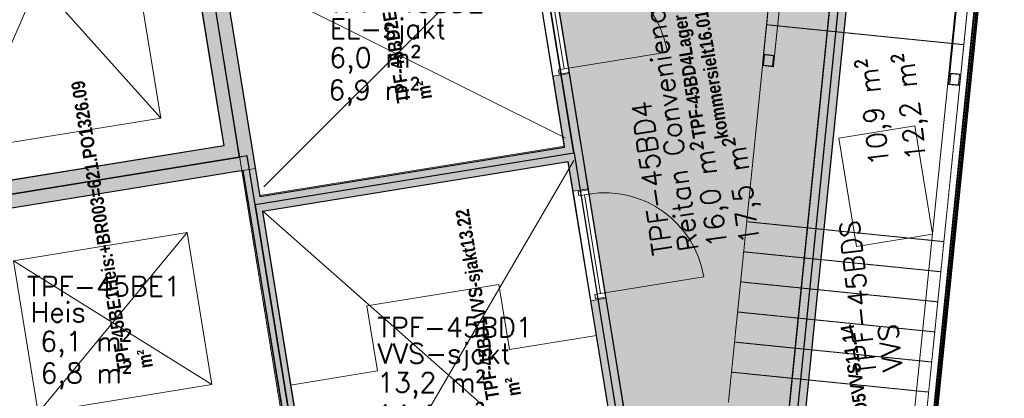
# Model space of a CAD drawing. Header units: millimetres. Extents: x 344773 to 395309, y 816588 to 874127.
# Tile 10 of 25: x 369502 to 378446, y 835334 to 838777. Entities that reach past the tile are written whole.
import ezdxf
from ezdxf.enums import TextEntityAlignment as Align

# ---------------------------------------------------------------- set-up
doc = ezdxf.new("R2010")
doc.units = ezdxf.units.MM
doc.linetypes.add('System - Akser', pattern=[7.2, 4.8, -0.8, 0.8, -0.8])
doc.linetypes.add('Tett stipplet', pattern=[1.2, 0.6, -0.6])
for name, color, linetype, lineweight in [('0-1', 7, 'Continuous', 5), ('A-AREA-BNDY', 1, 'Continuous', 5), ('A-AREA-IDEN', 2, 'Continuous', 5), ('A-DETL-THIN', 151, 'Continuous', 5), ('A-DOOR-1', 50, 'Continuous', 5), ('A-DOOR-2', 7, 'Continuous', 5), ('A-DOOR-FRAM-1', 10, 'Continuous', 9), ('A-FLOR-1', 8, 'Continuous', 5), ('A-GLAZ-CURT', 52, 'Continuous', 5), ('A-GLAZ-CURT-1', 10, 'Continuous', 9), ('A-GLAZ-CURT-2', 7, 'Continuous', 5), ('A-WALL-1', 7, 'Continuous', 5), ('A-WALL-PATT-1', 7, 'Continuous', 5), ('A862-NA', 7, 'Continuous', 5), ('A862-NR', 255, 'Continuous', 5), ('I-WALL-1', 10, 'Continuous', 9), ('I-WALL-2', 7, 'Continuous', 5), ('Q-SPCQ-1', 7, 'Continuous', 5), ('S-BEAM-2', 7, 'Continuous', 5), ('S-GRID-1', 1, 'System - Akser', 5), ('S-STRS-MBND-1', 7, 'Tett stipplet', 5)]:
    doc.layers.add(name, color=color, linetype=linetype, lineweight=lineweight)
doc.layers.add('A200-18', color=7, linetype='Continuous', lineweight=5, true_color=0x758c9b)
for name, color, linetype in [('A861 soner', 7, 'Continuous'), ('A862-B-RLin', 1, 'Continuous'), ('A862-B-T', 1, 'Continuous'), ('A862-N-T', 4, 'Continuous')]:
    doc.layers.add(name, color=color, linetype=linetype)
doc.layers.add('A862-N-RLin', color=7, linetype='Continuous', plot=False)
doc.styles.add('Arial Narrow_B', font='ARIALNB.TTF', dxfattribs={"height": 122.891104})
doc.styles.add('ROMANS', font='ROMANS.SHX')

# ---------------------------------------------------------------- blocks, each defined once
blk = doc.blocks.new('Arkiv_0.975_234', base_point=(302896.2, 40813.4))
at = {"linetype": 'Continuous', "flags": 1}
for tag in ['floor_f', 'ROOM_WALLS_SURF', 'ROOM_DOORS_SURF', 'ROOM_WINDS_SURF', 'ROOM_BASELEV', 'ROOM_HEIGHT', 'ROOM_NET_AREA', 'ROOM_REDUCED_AREA', 'ROOM_CALC_AREA', 'ROOM_VOLUME']:
    blk.add_attdef(tag, text='', height=2000, dxfattribs=at).set_placement((302896.2, 39780.3), align=Align.BOTTOM_LEFT)
at = {"layer": 'A862-B-T', "linetype": 'Continuous'}
blk.add_attdef('Bruttoareal', text='', height=2000, dxfattribs=at).set_placement((302896.2, 39780.3), align=Align.BOTTOM_LEFT)
at = {"layer": 'A862-N-T', "color": 2}
blk.add_attdef('Nettoareal', text='', height=125, dxfattribs=at).set_placement((302614.3, 40514.5), align=Align.BOTTOM_LEFT)
at = {"layer": 'A862-NA', "color": 1}
blk.add_attdef('ROOM_NAME', text='', height=125, dxfattribs=at).set_placement((302614.3, 40702), align=Align.BOTTOM_LEFT)
at = {"layer": 'A862-NR'}
blk.add_attdef('ROOM_NUMBER', text='', height=125, dxfattribs=at).set_placement((302614.3, 40889.5), align=Align.BOTTOM_LEFT)
blk = doc.blocks.new('A200 - Slagdør - Enfløyet - A244 - DI_LSO - 0990 x 2190 mm-23850886-ENBR-80052-AA1-TOF-200-0002_2D')
at = {"layer": 'A-DOOR-1'}
for p, q in [((369.7, 985), (369.7, 75)), ((-540.3, 75), (-540.3, 35)), ((369.7, 75), (-540.3, 75)), ((-540.3, 35), (369.7, 35)), ((369.7, 75), (369.7, -17)), ((369.7, 35), (369.7, 75))]:
    blk.add_line(p, q, dxfattribs=at)
blk.add_arc((369.7, 75), 910, 90, 180, dxfattribs=at)
at = {"layer": 'A-DOOR-2'}
blk.add_line((-540.3, 75), (-540.3, -17), dxfattribs=at)
at = {"layer": 'A-DOOR-FRAM-1'}
for p, q in [((-580.3, -17), (-580.3, 75)), ((-580.3, 75), (-540.3, 75)), ((369.7, 75), (409.7, 75)), ((409.7, 75), (409.7, -17)), ((-540.3, -17), (-580.3, -17)), ((409.7, -17), (369.7, -17))]:
    blk.add_line(p, q, dxfattribs=at)
blk = doc.blocks.new('A200 - Slagdør - Enfløyet - A244 - DI_LSO - 0990 x 2190 mm-24373955-ENBR-80052-AA1-TOF-200-0002_2D')
at = {"layer": 'A-DOOR-1'}
for p, q in [((369.7, 978.8), (369.7, 68.7)), ((-540.3, 68.7), (-540.3, 28.8)), ((369.7, 68.7), (-540.3, 68.7)), ((-540.3, 28.8), (369.7, 28.8)), ((369.7, 68.7), (369.7, -23.2)), ((369.7, 28.8), (369.7, 68.7))]:
    blk.add_line(p, q, dxfattribs=at)
blk.add_arc((369.7, 68.7), 910, 90, 180, dxfattribs=at)
at = {"layer": 'A-DOOR-2'}
blk.add_line((-540.3, 68.7), (-540.3, -23.2), dxfattribs=at)
at = {"layer": 'A-DOOR-FRAM-1'}
for p, q in [((-580.3, -23.2), (-580.3, 68.7)), ((-580.3, 68.7), (-540.3, 68.7)), ((369.7, 68.7), (409.7, 68.7)), ((409.7, 68.7), (409.7, -23.2)), ((-540.3, -23.2), (-580.3, -23.2)), ((409.7, -23.2), (369.7, -23.2))]:
    blk.add_line(p, q, dxfattribs=at)
blk = doc.blocks.new('System Panel - A246-M02 - Metallrist tilluft hovedpaviljong-30282679-ENBR-80052-AA1-TOF-200-0002_2D')
at = {"layer": 'A-GLAZ-CURT'}
blk.add_hatch(color=256, dxfattribs=at).paths.add_polyline_path([(450, -10), (450, 20), (-450, 20), (-450, -10)], flags=0)
at = {"layer": 'A-GLAZ-CURT-1'}
for p, q in [((450, 20), (-450, 20)), ((-450, 20), (-450, -10)), ((450, -10), (450, 20)), ((-450, -10), (450, -10))]:
    blk.add_line(p, q, dxfattribs=at)
blk = doc.blocks.new('System Panel - A246-M02 - Metallrist tilluft hovedpaviljong-30282680-ENBR-80052-AA1-TOF-200-0002_2D')
at = {"layer": 'A-GLAZ-CURT'}
blk.add_hatch(color=256, dxfattribs=at).paths.add_polyline_path([(450, -10), (450, 20), (-450, 20), (-450, -10)], flags=0)
at = {"layer": 'A-GLAZ-CURT-1'}
for p, q in [((450, 20), (-450, 20)), ((-450, 20), (-450, -10)), ((450, -10), (450, 20)), ((-450, -10), (450, -10))]:
    blk.add_line(p, q, dxfattribs=at)
blk = doc.blocks.new('System Panel - A246-M02 - Metallrist tilluft hovedpaviljong-30282672-ENBR-80052-AA1-TOF-200-0002_2D')
at = {"layer": 'A-GLAZ-CURT'}
blk.add_hatch(color=256, dxfattribs=at).paths.add_polyline_path([(450, -10), (450, 20), (-450, 20), (-450, -10)], flags=0)
at = {"layer": 'A-GLAZ-CURT-1'}
for p, q in [((450, 20), (-450, 20)), ((-450, 20), (-450, -10)), ((450, -10), (450, 20)), ((-450, -10), (450, -10))]:
    blk.add_line(p, q, dxfattribs=at)
blk = doc.blocks.new('System Panel - A246-M02 - Metallrist tilluft hovedpaviljong-30282673-ENBR-80052-AA1-TOF-200-0002_2D')
at = {"layer": 'A-GLAZ-CURT'}
blk.add_hatch(color=256, dxfattribs=at).paths.add_polyline_path([(450, -10), (450, 20), (-450, 20), (-450, -10), (43.4, -10)], flags=0)
at = {"layer": 'A-GLAZ-CURT-1'}
for p, q in [((450, 20), (-450, 20)), ((-450, 20), (-450, -10)), ((450, -10), (450, 20)), ((-450, -10), (450, -10))]:
    blk.add_line(p, q, dxfattribs=at)
blk = doc.blocks.new('System Panel - A246-M02 - Metallrist tilluft hovedpaviljong-30282662-ENBR-80052-AA1-TOF-200-0002_2D')
at = {"layer": 'A-GLAZ-CURT'}
blk.add_hatch(color=256, dxfattribs=at).paths.add_polyline_path([(-70.4, -10), (-70.4, 20), (-450, 20), (-450, -10)], flags=0)
h = blk.add_hatch(dxfattribs=at)
h.set_pattern_fill('FP_36', color=256, style=0, pattern_type=2)
h.set_pattern_definition([(20.165, (-610250.4, 291801.23), (-127.8364, 477.07767), []), (105, (-610250.4, 291801.23), (-407.52006, -149.65223), [])])
h.paths.add_polyline_path([(447.4, 10), (442, 20), (-70.4, 20), (-70.4, -10), (-60.8, -10), (-56.8, 10), (447.3, 10)], flags=0)
at = {"layer": 'A-GLAZ-CURT-1'}
for p, q in [((-70.4, 20), (-450, 20)), ((-450, 20), (-450, -10)), ((-70.4, -10), (-70.4, 20)), ((-450, -10), (-70.4, -10))]:
    blk.add_line(p, q, dxfattribs=at)
at = {"layer": 'A-GLAZ-CURT-2'}
for p, q in [((-70.4, 20), (447.4, 20)), ((447.4, 20), (447.4, 10)), ((447.4, 20), (450, 20)), ((450, 20), (450, 0)), ((-60.8, -10), (-70.4, -10))]:
    blk.add_line(p, q, dxfattribs=at)
blk = doc.blocks.new('Rectangular Hollow Sections_Parameter - RHS100x200x10-27602787-ENBR-80052-AA1-TOF-200-0002_2D')
at = {"layer": 'S-BEAM-2'}
for p, q in [((378265.1, 841393.3), (377951.2, 838291.6)), ((378050.7, 838281.6), (378369.3, 841429.6)), ((377951.2, 838291.6), (377940.7, 838188.2)), ((378050.7, 838281.6), (377951.2, 838291.6)), ((377951.2, 838192.3), (377960.6, 838285.5)), ((377960.6, 838285.5), (378040.2, 838277.4)), ((378040.2, 838277.4), (378030.8, 838184.3)), ((378040.2, 838178.1), (378050.7, 838281.6)), ((377940.7, 838188.2), (378040.2, 838178.1)), ((378030.8, 838184.3), (377951.2, 838192.3))]:
    blk.add_line(p, q, dxfattribs=at)
blk = doc.blocks.new('Rectangular Hollow Sections_Parameter - RHS100x200x10-27602792-ENBR-80052-AA1-TOF-200-0002_2D')
at = {"layer": 'S-BEAM-2'}
for p, q in [((376509, 840925.1), (376259.8, 838462.8)), ((376359.3, 838452.8), (376598.1, 840812.1)), ((376259.8, 838462.8), (376249.3, 838359.4)), ((376359.3, 838452.8), (376259.8, 838462.8)), ((376259.8, 838363.5), (376269.2, 838456.6)), ((376269.2, 838456.6), (376348.8, 838448.6)), ((376348.8, 838448.6), (376339.4, 838355.5)), ((376348.8, 838349.3), (376359.3, 838452.8)), ((376249.3, 838359.4), (376348.8, 838349.3)), ((376339.4, 838355.5), (376259.8, 838363.5))]:
    blk.add_line(p, q, dxfattribs=at)
blk = doc.blocks.new('A290 - VareHeis 1800x2810 - 1800 - A290 - Vareheis  1800 x 2810 åpning 1800-23931564-ENBR-80052-AA1-TOF-200-0002_2D')
at = {"layer": 'Q-SPCQ-1'}
for p, q in [((1025, 3235), (-775, 425)), ((-775, 3235), (1025, 425)), ((-775, 3235), (-775, 425)), ((1025, 3235), (-775, 3235)), ((1025, 425), (1025, 3235)), ((-775, 425), (1025, 425)), ((-925, -125), (-925, 125)), ((-925, 125), (1175, 125)), ((-925, -125), (-925, 125)), ((-925, 125), (1175, 125)), ((-775, -125), (-775, 125)), ((1025, -125), (1025, 125)), ((1175, -125), (1175, 125)), ((1175, -125), (1175, 125)), ((-925, -125), (1175, -125)), ((1175, -125), (-925, -125))]:
    blk.add_line(p, q, dxfattribs=at)
blk = doc.blocks.new('A290 - Heis 1400x1600 -1100 PIR - A290 - Personalheis 1600 x 1400 åpning1100-31646681-ENBR-80052-AA1-TOF-200-0002_2D')
at = {"layer": 'Q-SPCQ-1'}
for p, q in [((825, 1956.25), (-575, 356.25)), ((-575, 1956.25), (825, 356.25)), ((-575, 1956.25), (-575, 356.25)), ((825, 1956.25), (-575, 1956.25)), ((825, 356.25), (825, 1956.25)), ((-575, 356.25), (825, 356.25)), ((-575, 56.25), (825, 56.25)), ((-435, -56.25), (-435, 56.25)), ((-435, -56.25), (-435, 56.25)), ((-435, 56.25), (685, 56.25)), ((-425, -56.25), (-425, 56.25)), ((675, -56.25), (675, 56.25)), ((685, -56.25), (685, 56.25)), ((685, -56.25), (685, 56.25)), ((-575, -56.25), (825, -56.25)), ((685, -56.25), (-435, -56.25))]:
    blk.add_line(p, q, dxfattribs=at)

msp = doc.modelspace()

# ---------------------------------------------------------------- hatches: boundary and pattern name
at = {"layer": 'A-WALL-PATT-1'}
h = msp.add_hatch(color=256, dxfattribs=at)
h.paths.add_polyline_path([(371357, 837630.8), (371397.1, 837384), (371643.6, 837424)], flags=0)
h.paths.add_polyline_path([(371035, 841175), (371010.9, 841323), (370764.2, 841283), (371357, 837630.8), (371643.9, 837424.1), (371315.4, 839447.6)], flags=0)
for points in [[(377156.6, 840315.8), (377007.4, 840330.9), (376394.9, 834279.7), (376548.2, 834304.6), (377144, 840191)], [(371397.1, 837384), (371357, 837630.8), (368297.1, 837134.1), (368337.2, 836887.3), (370348.2, 837213.8)], [(374599.2, 837643.2), (371684.8, 837170.1), (371706.9, 837034.4), (374621.2, 837507.5)], [(371643.6, 837424), (371532.6, 837406), (371915.5, 835074.8), (371948.4, 835080.1), (371972.4, 834932), (371935.2, 834926), (371942, 834884), (372053, 834902.1), (371684.8, 837170.1)]]:
    msp.add_hatch(color=256, dxfattribs=at).paths.add_polyline_path(points, flags=0)
h = msp.add_hatch(color=256, dxfattribs=at)
h.paths.add_polyline_path([(374311.3, 839416.8), (374253.5, 839772.6), (374105.5, 839748.6), (374184.8, 839260), (374332.8, 839284)], flags=0)
h.paths.add_polyline_path([(374599.2, 837643.2), (374494.7, 838287), (374346.6, 838263), (374451.1, 837619.2)], flags=0)
h = msp.add_hatch(color=256, dxfattribs=at)
h.paths.add_polyline_path([(374664.5, 837240.7), (374621.2, 837507.5), (374485.5, 837485.5), (374528.8, 837218.7)], flags=0)
h.paths.add_polyline_path([(374826.4, 836243.8), (374690.6, 836221.8), (375043.6, 834047.7), (375179.3, 834069.7), (375100.6, 834554.7)], flags=0)
at = {"layer": 'A200-18'}
msp.add_hatch(color=256, dxfattribs=at).paths.add_polyline_path([(373949.1, 841648), (373950.8, 841637.6), (374227.8, 839931.1), (374241.5, 839846.6), (374255.2, 839762.1), (374597.5, 837653.7), (374610.2, 837575.4), (375177.3, 834082.1), (376394.9, 834279.7), (377007.4, 840330.9), (376266.1, 840405.9), (376416.1, 841887.2), (376269.9, 842024.8), (376042.3, 841987.8), (375906.2, 841965.8)])

# ---------------------------------------------------------------- linework, layer by layer
at = {"layer": 'A-AREA-BNDY', "flags": 128}
msp.add_lwpolyline([(377494.2, 850602.4), (376774.7, 843493.7), (376773.7, 843483.8), (376708, 842834.7), (378369.5, 842666.6), (378315.7, 842135.2), (378524.8, 842114.1), (378334.5, 840234.4), (377817, 835121.3), (377756.6, 834524.3), (377485.7, 831848), (377216.9, 829191.5), (377102.8, 828523.6), (376898.4, 827877.5), (376607.6, 827265.4)], dxfattribs=at)
msp.add_lwpolyline([(377494.2, 850602.4), (376774.7, 843493.7), (376773.7, 843483.8), (376708, 842834.7), (378369.5, 842666.6), (378315.7, 842135.2), (378524.8, 842114.1), (378334.5, 840234.4), (377817, 835121.3), (377756.6, 834524.3), (377485.7, 831848), (377216.9, 829191.5), (377102.8, 828523.6), (376898.4, 827877.5), (376607.6, 827265.4)], dxfattribs=at)
for points in [[(376703.6, 834329.9), (377754.2, 834500.4), (377817, 835121.3), (378334.5, 840234.4), (378140.5, 840254), (378151.8, 840365.8), (378136.8, 840367.4), (378315.7, 842135.2), (378369.5, 842666.6), (376708, 842834.7), (376677.8, 842536.3), (376652.6, 842538.8), (376651.6, 842529.3), (376676.8, 842526.7), (376653.1, 842292.5), (376627.9, 842295.1), (376617.2, 842189.8), (376611.6, 842134), (376611.9, 842134), (376586.6, 841883.6), (376450.4, 840538), (377171.7, 840465), (376548.2, 834304.6)], [(373949.1, 841648), (373950.8, 841637.6), (374227.8, 839931.1), (374241.5, 839846.6), (374255.2, 839762.1), (374597.5, 837653.7), (374610.2, 837575.4), (375177.3, 834082.1), (376394.9, 834279.7), (377007.4, 840330.9), (376266.1, 840405.9), (376416.1, 841887.2), (376269.9, 842024.8), (376042.3, 841987.8), (375906.2, 841965.8)], [(370804.2, 841036.2), (367991, 840579.5), (368211.4, 839222.3), (368431.7, 837865.1), (368543.9, 837174.1), (368976.9, 837244.4), (371357, 837630.8), (371094.3, 839249), (371066.9, 839418)], [(371340.9, 839290.7), (371623.8, 837547.5), (371623.6, 837547.4), (371648.1, 837396.4), (371683.4, 837179), (374449.7, 837628.1), (374106.9, 839739.7)], [(369718.5, 833183.3), (375043.6, 834047.7), (374485.5, 837485.5), (371706.9, 837034.4), (372053, 834902.1), (369506.6, 834488.7)], [(371532.6, 837406), (369072.5, 837006.7), (369463.9, 834595.7), (369490.2, 834600), (371924, 834995.1), (371584.8, 837084.2), (371572.1, 837162.6)]]:
    msp.add_lwpolyline(points, close=True, dxfattribs=at)
at = {"layer": 'A-DETL-THIN'}
for p, q in [((371719.2, 837257.8), (374137.9, 839676.6)), ((374458.4, 837702.5), (371395.9, 839231.5)), ((372302.5, 833664.9), (374535.7, 837497.2)), ((375095.8, 834047.4), (371709.2, 837038.4))]:
    msp.add_line(p, q, dxfattribs=at)
at = {"layer": 'A-FLOR-1'}
for p, q in [((374346.6, 838263), (374184.8, 839260)), ((374486.7, 838336.4), (374494.7, 838287)), ((376943.8, 837701.4), (377634.7, 837813.5)), ((377634.7, 837813.5), (377794.1, 836831.5)), ((377104, 836714.3), (376943.8, 837701.4)), ((371683.4, 837179), (374449.7, 837628.1)), ((374664.5, 837240.7), (374672.5, 837191.4)), ((371683.6, 837179.2), (371685.1, 837170.2)), ((374528.8, 837218.7), (374690.6, 836221.8)), ((374690.6, 836221.8), (374528.8, 837218.7)), ((377793.6, 836826.2), (377104, 836714.3)), ((372656.8, 836175.5), (373856.1, 836370.2)), ((373856.1, 836370.2), (373952.2, 835777.9)), ((374818.4, 836293.1), (374826.4, 836243.8)), ((372752.9, 835583.3), (372656.8, 836175.5)), ((373952.2, 835777.9), (374741.9, 835906.1)), ((371963.3, 835455.1), (372752.9, 835583.3))]:
    msp.add_line(p, q, dxfattribs=at)
at = {"layer": 'A-WALL-1'}
for p, q in [((371532.6, 837406), (371643.6, 837424)), ((371643.6, 837424), (371532.6, 837406))]:
    msp.add_line(p, q, dxfattribs=at)
at = {"layer": 'A862-B-RLin', "flags": 128}
msp.add_lwpolyline([(377500.5, 850667.1), (376773.5, 843483.8), (376773.3, 843483.8), (376748.5, 843486.4), (376663.9, 843494.9), (376598.2, 842845.9), (376717.9, 842833.7), (378494, 842654), (378440.2, 842122.6), (378524.8, 842114.1), (378373.8, 840621.8), (378318.6, 840627.4), (378163.6, 839095.8), (378193.9, 839092.8), (378198.8, 839092.2), (378213.8, 839090.7), (377751.6, 834524.8)], dxfattribs=at)
for points in [[(377079.1, 834314.8), (377634, 834404.9), (377647.2, 834535.4), (377731.7, 834526.9), (377736.7, 834526.4), (377751.6, 834524.8), (378213.8, 839090.7), (378198.8, 839092.2), (378193.9, 839092.8), (378163.6, 839095.8), (378318.6, 840627.4), (378348.9, 840624.3), (378373.8, 840621.8), (378409, 840969.9), (378524.8, 842114.1), (378440.2, 842122.6), (378494, 842654), (376717.9, 842833.7), (376598.2, 842845.9), (376527.1, 842143.3), (376358.3, 840472), (377089.5, 840398), (376463.7, 834214.9)], [(375942, 842047.7), (376527.1, 842143.3), (376358.3, 840472), (377089.5, 840398), (376463.7, 834214.9), (375121.4, 833997), (374542.3, 837564.3), (374536.2, 837563.3), (374167.5, 839834.6), (373863, 841710.1)], [(367847.6, 840682.9), (368440.5, 837030.7), (368997, 837121), (371500.3, 837527.4), (371204, 839353.5), (370907.6, 841179.6)], [(371500.3, 837527.4), (371204, 839353.5), (374167.5, 839834.6), (374536.2, 837563.3), (371640.7, 837093.2), (371568.1, 837538.4)], [(371988.5, 834948.6), (371640.7, 837093.2), (371568.1, 837538.4), (371500.3, 837527.4), (368997, 837121), (369412.8, 834559.6), (369417.7, 834529.4)], [(369661.7, 833104.4), (375122.4, 833990.9), (375121.4, 833997), (374542.3, 837564.3), (374536.2, 837563.3), (371640.7, 837093.2), (371988.5, 834948.6), (369417.7, 834529.4)]]:
    msp.add_lwpolyline(points, close=True, dxfattribs=at)
at = {"layer": 'A862-N-RLin', "flags": 128}
for points in [[(377499.7, 850657.2), (376774.7, 843493.7), (376784.6, 843492.7), (376717.9, 842833.7), (378588.7, 842646), (377494.7, 831837.1)], [(376548.2, 834304.6), (377171.7, 840465), (376450.4, 840538), (376489.8, 840927), (376504.7, 840925.5), (376524.6, 840923.5), (376570.9, 841381.5), (376551, 841383.6), (376536.1, 841385.1), (376568.5, 841705.4), (376593.4, 841702.9), (376603.4, 841701.9), (376717.9, 842833.7), (378494, 842654), (378289.2, 840630.4), (378179.7, 840641.5), (378024.7, 839109.9), (378163.6, 839095.8), (378193.9, 839092.8), (378198.8, 839092.2), (378197.9, 839082.7), (377736.7, 834526.4)]]:
    msp.add_lwpolyline(points, dxfattribs=at)
msp.add_lwpolyline([(376394.9, 834279.7), (377007.4, 840330.9), (376435.3, 840388.8), (376413.8, 840176.2), (376244.6, 840193.3), (376425.3, 841978.4, -0.261777), (376348.1, 842038.7), (375711.3, 841934.1), (374714.3, 841772.3), (373949.1, 841648), (375177.3, 834082.1)], format="xyb", close=True, dxfattribs=at)
for points in [[(371357, 837630.8), (368543.9, 837174.1), (367991, 840579.5), (370804.2, 841036.2)], [(374105.5, 839748.6), (371339.4, 839299.5), (371684.8, 837170.1), (374451.1, 837619.2)], [(369718.5, 833183.3), (375043.6, 834047.7), (374485.5, 837485.5), (371706.9, 837034.4), (372053, 834902.1), (369506.6, 834488.7)], [(369451.1, 834674.7), (369530.1, 834687.5), (369543.4, 834605), (371813.2, 834977.1), (371800.3, 835056.1), (371915.5, 835074.8), (371532.6, 837406), (369072.5, 837006.7)]]:
    msp.add_lwpolyline(points, close=True, dxfattribs=at)
at = {"layer": 'I-WALL-1'}
for p, q in [((370804.2, 841036.2), (371357, 837630.8)), ((377007.4, 840330.9), (376394.9, 834279.7)), ((376548.2, 834304.6), (377156.6, 840315.8)), ((371643.9, 837424.1), (371339.4, 839299.5)), ((374494.7, 838287), (374346.6, 838263)), ((374346.6, 838263), (374451.1, 837619.2)), ((374599.2, 837643.2), (374494.7, 838287)), ((371357, 837630.8), (368543.9, 837174.1)), ((374451.1, 837619.2), (371684.8, 837170.1)), ((374621.2, 837507.5), (374599.2, 837643.2)), ((374664.5, 837240.7), (374621.2, 837507.5)), ((371643.6, 837424), (371643.9, 837424.1)), ((371684.8, 837170.1), (371643.6, 837424)), ((371706.9, 837034.4), (374485.5, 837485.5)), ((374485.5, 837485.5), (374528.8, 837218.7)), ((369072.5, 837006.7), (371397.1, 837384)), ((371397.1, 837384), (371532.6, 837406)), ((371532.6, 837406), (371911.1, 835074)), ((374528.8, 837218.7), (374664.5, 837240.7)), ((372053, 834902.1), (371706.9, 837034.4)), ((374826.4, 836243.8), (374690.6, 836221.8)), ((375179.3, 834069.7), (374826.4, 836243.8)), ((374690.6, 836221.8), (375043.6, 834047.7))]:
    msp.add_line(p, q, dxfattribs=at)
at = {"layer": 'I-WALL-2'}
for p, q in [((377562.6, 834544), (378024.7, 839109.9)), ((378193.9, 839092.8), (377731.7, 834526.9))]:
    msp.add_line(p, q, dxfattribs=at)
at = {"layer": 'S-GRID-1'}
msp.add_line((374490.3, 819109.5), (366098.6, 870803.4), dxfattribs=at)
at = {"layer": 'S-STRS-MBND-1'}
for p, q in [((378370.1, 841429.9), (378078.6, 838549.9)), ((376494.7, 840776.1), (376287.8, 838731.2)), ((376287.8, 838731.2), (376106.5, 836940.4)), ((378078.6, 838549.9), (376287.8, 838731.2)), ((378078.6, 838549.9), (376287.8, 838731.2)), ((377897.4, 836759.1), (378078.6, 838549.9)), ((376106.5, 836940.4), (375940.3, 835298.7)), ((377897.4, 836759.1), (376106.5, 836940.4)), ((377897.4, 836759.1), (376106.5, 836940.4)), ((377897.4, 836759.1), (377731.2, 835117.5)), ((377869.7, 836485.5), (376078.8, 836666.7)), ((377869.7, 836485.5), (376078.8, 836666.7)), ((377842, 836211.9), (376051.1, 836393.1)), ((377842, 836211.9), (376051.1, 836393.1)), ((377814.3, 835938.3), (376023.4, 836119.5)), ((377814.3, 835938.3), (376023.4, 836119.5)), ((377786.6, 835664.7), (375995.7, 835845.9)), ((377786.6, 835664.7), (375995.7, 835845.9)), ((377758.9, 835391.1), (375968, 835572.3)), ((377758.9, 835391.1), (375968, 835572.3))]:
    msp.add_line(p, q, dxfattribs=at)

# ---------------------------------------------------------------- block references
at = {"layer": '0-1'}
for name in ['Rectangular Hollow Sections_Parameter - RHS100x200x10-27602787-ENBR-80052-AA1-TOF-200-0002_2D', 'Rectangular Hollow Sections_Parameter - RHS100x200x10-27602792-ENBR-80052-AA1-TOF-200-0002_2D']:
    msp.add_blockref(name, (0, 0), dxfattribs=at)
for name, p, rotation in [('A290 - VareHeis 1800x2810 - 1800 - A290 - Vareheis  1800 x 2810 åpning 1800-23931564-ENBR-80052-AA1-TOF-200-0002_2D', (369501, 840951.3), 189.2206125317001), ('System Panel - A246-M02 - Metallrist tilluft hovedpaviljong-30282662-ENBR-80052-AA1-TOF-200-0002_2D', (378224.9, 839150.7), 84.2206125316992), ('A200 - Slagdør - Enfløyet - A244 - DI_LSO - 0990 x 2190 mm-23850886-ENBR-80052-AA1-TOF-200-0002_2D', (374353.4, 838689.3), 279.2206125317), ('System Panel - A246-M02 - Metallrist tilluft hovedpaviljong-30282673-ENBR-80052-AA1-TOF-200-0002_2D', (378134.2, 838255.3), 84.2206125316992), ('System Panel - A246-M02 - Metallrist tilluft hovedpaviljong-30282672-ENBR-80052-AA1-TOF-200-0002_2D', (378043.6, 837359.9), 84.2206125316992), ('A200 - Slagdør - Enfløyet - A244 - DI_LSO - 0990 x 2190 mm-24373955-ENBR-80052-AA1-TOF-200-0002_2D', (374691.2, 836647.1), 279.2206125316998), ('System Panel - A246-M02 - Metallrist tilluft hovedpaviljong-30282680-ENBR-80052-AA1-TOF-200-0002_2D', (377953, 836464.4), 84.2206125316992), ('A290 - Heis 1400x1600 -1100 PIR - A290 - Personalheis 1600 x 1400 åpning1100-31646681-ENBR-80052-AA1-TOF-200-0002_2D', (369185.3, 835961.2), 279.2206125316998), ('System Panel - A246-M02 - Metallrist tilluft hovedpaviljong-30282679-ENBR-80052-AA1-TOF-200-0002_2D', (377862.3, 835569), 84.2206125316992)]:
    msp.add_blockref(name, p, dxfattribs=dict(at, rotation=rotation))
at = {"layer": 'A861 soner', "linetype": 'Continuous'}
ref = msp.add_blockref('Arkiv_0.975_234', (372599.6, 838663.2), dxfattribs=at)
ref.add_attrib('ROOM_NAME', 'EL-sjakt', dxfattribs={"layer": 'A862-NA', "color": 1, "height": 180, "style": 'ROMANS'}).set_placement((372317.7, 838551.7), align=Align.BOTTOM_LEFT)
ref.add_attrib('ROOM_NUMBER', 'TPF-45BD2', dxfattribs={"layer": 'A862-NR', "height": 180, "style": 'ROMANS'}).set_placement((372315.4, 838789.1), align=Align.BOTTOM_LEFT)
ref.add_attrib('Nettoareal', '6,0 m²', dxfattribs={"layer": 'A862-N-T', "height": 180, "style": 'ROMANS'}).set_placement((372313.7, 838287.7), align=Align.BOTTOM_LEFT)
ref.add_attrib('Bruttoareal', '6,9 m²', dxfattribs={"layer": 'A862-B-T', "linetype": 'Continuous', "height": 180, "style": 'ROMANS'}).set_placement((372305.6, 837994.1), align=Align.BOTTOM_LEFT)
ref = msp.add_blockref('Arkiv_0.975_234', (375573.8, 836957.3), dxfattribs=dict(at, rotation=98.20570054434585))
ref.add_attrib('ROOM_NAME', 'Reitan Convenience', dxfattribs={"layer": 'A862-NA', "color": 1, "height": 180, "rotation": 98.2057, "style": 'ROMANS'}).set_placement((375724.4, 836694.2), align=Align.BOTTOM_LEFT)
ref.add_attrib('ROOM_NUMBER', 'TPF-45BD4', dxfattribs={"layer": 'A862-NR', "height": 180, "rotation": 98.2057, "style": 'ROMANS'}).set_placement((375489.7, 836658.1), align=Align.BOTTOM_LEFT)
ref.add_attrib('Nettoareal', '16,0 m²', dxfattribs={"layer": 'A862-N-T', "height": 180, "rotation": 98.2057, "style": 'ROMANS'}).set_placement((375986.2, 836727.9), align=Align.BOTTOM_LEFT)
ref.add_attrib('Bruttoareal', '17,5 m²', dxfattribs={"layer": 'A862-B-T', "linetype": 'Continuous', "height": 180, "rotation": 98.2057, "style": 'ROMANS'}).set_placement((376278, 836761.8), align=Align.BOTTOM_LEFT)
ref = msp.add_blockref('Arkiv_0.975_234', (377433.3, 835863.5), dxfattribs=dict(at, rotation=96.7190951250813))
ref.add_attrib('ROOM_NAME', 'VVS', dxfattribs={"layer": 'A862-NA', "color": 1, "height": 180, "rotation": 96.7191, "style": 'ROMANS'}).set_placement((377577, 835596.6), align=Align.BOTTOM_LEFT)
ref.add_attrib('ROOM_NUMBER', 'TPF-45BDS', dxfattribs={"layer": 'A862-NR', "height": 180, "rotation": 96.7191, "style": 'ROMANS'}).set_placement((377341.5, 835566.6), align=Align.BOTTOM_LEFT)
ref.add_attrib('Nettoareal', '10,9 m²', dxfattribs={"layer": 'A862-N-T', "height": 180, "rotation": 96.7191, "style": 'ROMANS'}).set_placement((377455.9, 837466), align=Align.BOTTOM_LEFT)
ref.add_attrib('Bruttoareal', '12,2 m²', dxfattribs={"layer": 'A862-B-T', "linetype": 'Continuous', "height": 180, "rotation": 96.7191, "style": 'ROMANS'}).set_placement((377787.9, 837514.3), align=Align.BOTTOM_LEFT)
ref = msp.add_blockref('Arkiv_0.975_234', (369883.2, 836084.8), dxfattribs=at)
ref.add_attrib('ROOM_NAME', 'Heis', dxfattribs={"layer": 'A862-NA', "color": 1, "height": 180, "style": 'ROMANS'}).set_placement((369601.3, 835973.3), align=Align.BOTTOM_LEFT)
ref.add_attrib('ROOM_NUMBER', 'TPF-45BE1', dxfattribs={"layer": 'A862-NR', "height": 180, "style": 'ROMANS'}).set_placement((369568.9, 836209.3), align=Align.BOTTOM_LEFT)
ref.add_attrib('Nettoareal', '6,1 m²', dxfattribs={"layer": 'A862-N-T', "height": 180, "style": 'ROMANS'}).set_placement((369688.3, 835708.2), align=Align.BOTTOM_LEFT)
ref.add_attrib('Bruttoareal', '6,8 m²', dxfattribs={"layer": 'A862-B-T', "linetype": 'Continuous', "height": 180, "style": 'ROMANS'}).set_placement((369691.5, 835419.2), align=Align.BOTTOM_LEFT)
ref = msp.add_blockref('Arkiv_0.975_234', (373034.1, 835709.9), dxfattribs=at)
ref.add_attrib('ROOM_NAME', 'VVS-sjakt', dxfattribs={"layer": 'A862-NA', "color": 1, "height": 180, "style": 'ROMANS'}).set_placement((372752.3, 835598.5), align=Align.BOTTOM_LEFT)
ref.add_attrib('ROOM_NUMBER', 'TPF-45BD1', dxfattribs={"layer": 'A862-NR', "height": 180, "style": 'ROMANS'}).set_placement((372750, 835835.9), align=Align.BOTTOM_LEFT)
ref.add_attrib('Nettoareal', '13,2 m²', dxfattribs={"layer": 'A862-N-T', "height": 180, "style": 'ROMANS'}).set_placement((372748.3, 835334.5), align=Align.BOTTOM_LEFT)
ref.add_attrib('Bruttoareal', '14,4 m²', dxfattribs={"layer": 'A862-B-T', "linetype": 'Continuous', "height": 180, "style": 'ROMANS'}).set_placement((372740.2, 835040.9), align=Align.BOTTOM_LEFT)

# ---------------------------------------------------------------- texts
at = {"layer": 'A-AREA-IDEN', "char_height": 122.891, "attachment_point": 1, "rotation": 99.22061, "line_spacing_factor": 0.968724, "style": 'Arial Narrow_B'}
for s, insert, width in [(' TPF-45BD2EL-sjakt5.90 m²', (372932, 838012.7), 943.5), (' TPF-45BD4Lager - kommersielt16.01 m²', (375624.1, 837653.2), 1597.5), (' TPF-45BE1Heis:+BR003=621.PO1326.09 m²', (370396.4, 835568), 1567.5), (' TPF-45BD1VVS-sjakt13.22 m²', (373739.7, 835314.2), 943.5), (' TPF-45BD5VVS11.14 m²', (377178.5, 834624.8), 943.5)]:
    msp.add_mtext(s, dxfattribs=dict(at, insert=insert, width=width))

doc.saveas('drawing.dxf')
